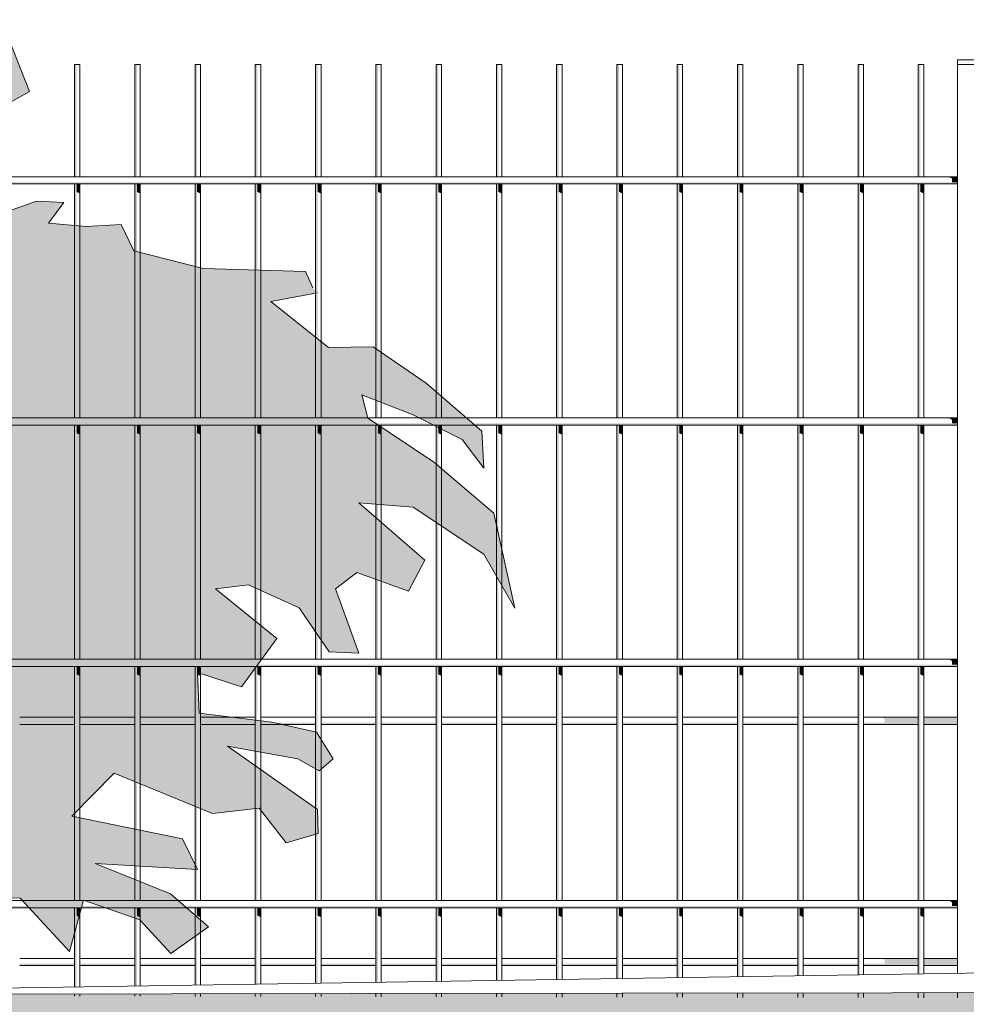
# Model space of a CAD drawing. Header units: metres. Extents: x -4 to 112, y -27 to 26.
# Tile 18 of 256: x 8.574 to 9.359, y -0.147 to 0.669. Entities that reach past the tile are written whole.
import ezdxf

# ---------------------------------------------------------------- set-up
doc = ezdxf.new("R2010")
doc.units = ezdxf.units.M
doc.header["$MEASUREMENT"] = 0
for name, color, linetype in [('40 Absturzsicherung', 7, 'Continuous'), ('60 Auffüllung gesamt', 7, 'Continuous'), ('60 Pflanzen außen', 7, 'Continuous')]:
    doc.layers.add(name, color=color, linetype=linetype)

# ---------------------------------------------------------------- blocks, each defined once
blk = doc.blocks.new('Sträucher 27[26]_1', base_point=(8.23496, -0.13948))
at = {"layer": '60 Pflanzen außen', "linetype": 'Continuous', "lineweight": 0, "true_color": 0xffffff}
blk.add_hatch(color=7, dxfattribs=at).paths.add_polyline_path([(8.49879, 0.50788), (8.52524, 0.53136), (8.56069, 0.56893), (8.52243, 0.57586), (8.58217, 0.60967), (8.5646, 0.65381), (8.47798, 0.62135), (8.46111, 0.65558), (8.38882, 0.61478), (8.40055, 0.66231), (8.32243, 0.65214), (8.31257, 0.70157), (8.33958, 0.74362), (8.29119, 0.75879), (8.28924, 0.86263), (8.24675, 0.80965), (8.2023, 0.80819), (8.1994, 0.76249), (8.14575, 0.75611), (8.11621, 0.76859), (8.05939, 0.81016), (7.99629, 0.81343), (7.93898, 0.84343), (7.93965, 0.82023), (7.85683, 0.82192), (7.82051, 0.78459), (7.8498, 0.75234), (7.87129, 0.77101), (7.87129, 0.79307), (7.89863, 0.78628), (7.88887, 0.75573), (7.9416, 0.74044), (7.90058, 0.7065), (7.91034, 0.67085), (7.91815, 0.64369), (7.97283, 0.59106), (7.97102, 0.54804), (7.93107, 0.53679), (7.91424, 0.58427), (7.87127, 0.59786), (7.81517, 0.62043), (7.72065, 0.6131), (7.70433, 0.5955), (7.64863, 0.60871), (7.59985, 0.59662), (7.56254, 0.5647), (7.56366, 0.53927), (7.61711, 0.56714), (7.58844, 0.52725), (7.53046, 0.507), (7.51242, 0.47109), (7.54663, 0.49421), (7.60698, 0.50112), (7.58672, 0.45956), (7.63005, 0.45613), (7.60022, 0.44537), (7.57631, 0.43217), (7.52989, 0.39916), (7.53776, 0.38033), (7.49837, 0.3505), (7.48487, 0.3148), (7.50906, 0.29769), (7.52425, 0.31774), (7.53269, 0.27127), (7.48655, 0.24487), (7.48936, 0.21113), (7.50511, 0.22555), (7.52649, 0.20085), (7.54095, 0.18737), (7.52379, 0.16383), (7.57319, 0.16417), (7.57994, 0.18031), (7.58841, 0.14731), (7.54505, 0.12847), (7.5096, 0.09473), (7.51832, 0.06734), (7.56939, 0.06802), (7.52704, 0.02479), (7.53942, 0.03115), (7.55798, -0.02449), (7.57655, 0.01868), (7.60328, 0.02087), (7.60412, -0.02363), (7.63, -0.01043), (7.66994, -0.05714), (7.69442, -0.05396), (7.69977, -0.04809), (7.67614, -0.01777), (7.72171, -0.00897), (7.73353, 0.0145), (7.74816, -0.03), (7.77151, -0.02658), (7.77464, -0.00799), (7.81624, -0.0481), (7.84306, -0.01791), (7.86462, -0.06963), (7.87701, -0.01583), (7.93271, 0.02378), (7.95634, 0.00079), (7.96422, -0.02367), (7.99179, -0.0178), (8.0278, -0.02807), (8.05591, -0.06418), (8.04806, 0.01545), (8.11107, -0.05253), (8.15157, -0.10389), (8.16942, -0.13733), (8.29448, -0.13618), (8.32206, -0.08287), (8.37158, -0.03691), (8.40561, -0.01796), (8.42001, -0.00227), (8.45516, 0.00027), (8.47511, -0.02616), (8.43741, -0.05305), (8.47735, -0.07555), (8.53362, -0.09072), (8.53531, -0.05844), (8.57429, -0.05915), (8.6153, -0.10329), (8.62702, -0.06086), (8.67372, -0.07704), (8.69928, -0.105), (8.73053, -0.08294), (8.69904, -0.05552), (8.63659, -0.03058), (8.72155, -0.03547), (8.70905, -0.00994), (8.61726, 0.00874), (8.65242, 0.04439), (8.73393, 0.01098), (8.77276, 0.01538), (8.79499, -0.01334), (8.82171, -0.00565), (8.82114, 0.0144), (8.74632, 0.06674), (8.80476, 0.05626), (8.82255, 0.04643), (8.83405, 0.05625), (8.82039, 0.07832), (8.78328, 0.08681), (8.72297, 0.09412), (8.72157, 0.12787), (8.75814, 0.11613), (8.7874, 0.15623), (8.73642, 0.19716), (8.76376, 0.20055), (8.80595, 0.18157), (8.83072, 0.14498), (8.85548, 0.14399), (8.83602, 0.19715), (8.8536, 0.21073), (8.89656, 0.19544), (8.91024, 0.22091), (8.85549, 0.2687), (8.90048, 0.26504), (8.95906, 0.22599), (8.98489, 0.18115), (8.96746, 0.25989), (8.91739, 0.30244), (8.86281, 0.33864), (8.85775, 0.3582), (8.90051, 0.34157), (8.94106, 0.32114), (8.95907, 0.29729), (8.95734, 0.32787), (8.9112, 0.36773), (8.86732, 0.39781), (8.83018, 0.39746), (8.78236, 0.43548), (8.82119, 0.44256), (8.81725, 0.44672), (8.81106, 0.46042), (8.7261, 0.46287), (8.66871, 0.47755), (8.65833, 0.49933), (8.62903, 0.49763), (8.59782, 0.50054), (8.61076, 0.51765), (8.58797, 0.51864), (8.55286, 0.50613)])
at = {"layer": '60 Pflanzen außen', "color": 9, "linetype": 'Continuous', "lineweight": 18}
for p, q in [((8.58217, 0.60967), (8.5646, 0.65381)), ((8.52243, 0.57586), (8.58217, 0.60967)), ((8.58797, 0.51864), (8.55286, 0.50613)), ((8.61076, 0.51765), (8.58797, 0.51864)), ((8.59782, 0.50054), (8.61076, 0.51765)), ((8.62903, 0.49763), (8.59782, 0.50054)), ((8.65833, 0.49933), (8.62903, 0.49763)), ((8.66871, 0.47755), (8.65833, 0.49933)), ((8.7261, 0.46287), (8.66871, 0.47755)), ((8.81106, 0.46042), (8.7261, 0.46287)), ((8.81725, 0.44672), (8.81106, 0.46042)), ((8.78236, 0.43548), (8.82119, 0.44256)), ((8.83018, 0.39746), (8.78236, 0.43548)), ((8.86732, 0.39781), (8.83018, 0.39746)), ((8.9112, 0.36773), (8.86732, 0.39781)), ((8.95734, 0.32787), (8.9112, 0.36773)), ((8.86281, 0.33864), (8.85775, 0.3582)), ((8.85775, 0.3582), (8.90051, 0.34157)), ((8.91739, 0.30244), (8.86281, 0.33864)), ((8.90051, 0.34157), (8.94106, 0.32114)), ((8.95907, 0.29729), (8.95734, 0.32787)), ((8.94106, 0.32114), (8.95907, 0.29729)), ((8.96746, 0.25989), (8.91739, 0.30244)), ((8.91024, 0.22091), (8.85549, 0.2687)), ((8.85549, 0.2687), (8.90048, 0.26504)), ((8.90048, 0.26504), (8.95906, 0.22599)), ((8.98489, 0.18115), (8.96746, 0.25989)), ((8.89656, 0.19544), (8.91024, 0.22091)), ((8.95906, 0.22599), (8.98489, 0.18115)), ((8.83602, 0.19715), (8.8536, 0.21073)), ((8.8536, 0.21073), (8.89656, 0.19544)), ((8.73642, 0.19716), (8.76376, 0.20055)), ((8.7874, 0.15623), (8.73642, 0.19716)), ((8.76376, 0.20055), (8.80595, 0.18157)), ((8.85548, 0.14399), (8.83602, 0.19715)), ((8.80595, 0.18157), (8.83072, 0.14498)), ((8.75814, 0.11613), (8.7874, 0.15623)), ((8.83072, 0.14498), (8.85548, 0.14399)), ((8.72297, 0.09412), (8.72157, 0.12787)), ((8.72157, 0.12787), (8.75814, 0.11613)), ((8.78328, 0.08681), (8.72297, 0.09412)), ((8.82039, 0.07832), (8.78328, 0.08681)), ((8.83405, 0.05625), (8.82039, 0.07832)), ((8.82114, 0.0144), (8.74632, 0.06674)), ((8.74632, 0.06674), (8.80476, 0.05626)), ((8.80476, 0.05626), (8.82255, 0.04643)), ((8.82255, 0.04643), (8.83405, 0.05625)), ((8.61726, 0.00874), (8.65242, 0.04439)), ((8.65242, 0.04439), (8.73393, 0.01098)), ((8.70905, -0.00994), (8.61726, 0.00874)), ((8.73393, 0.01098), (8.77276, 0.01538)), ((8.77276, 0.01538), (8.79499, -0.01334)), ((8.82171, -0.00565), (8.82114, 0.0144)), ((8.79499, -0.01334), (8.82171, -0.00565)), ((8.72155, -0.03547), (8.70905, -0.00994)), ((8.69904, -0.05552), (8.63659, -0.03058)), ((8.63659, -0.03058), (8.72155, -0.03547)), ((8.73053, -0.08294), (8.69904, -0.05552)), ((8.53531, -0.05844), (8.57429, -0.05915)), ((8.57429, -0.05915), (8.6153, -0.10329)), ((8.6153, -0.10329), (8.62702, -0.06086)), ((8.62702, -0.06086), (8.67372, -0.07704)), ((8.67372, -0.07704), (8.69928, -0.105)), ((8.69928, -0.105), (8.73053, -0.08294))]:
    blk.add_line(p, q, dxfattribs=at)

msp = doc.modelspace()

# ---------------------------------------------------------------- hatches: boundary and pattern name
at = {"layer": '40 Absturzsicherung', "linetype": 'Continuous', "lineweight": 0, "true_color": 0x000000}
for points in [[(8.61949, 0.53891), (8.62122, 0.53891), (8.62122, 0.63191), (8.61949, 0.63191)], [(8.66949, 0.53891), (8.67122, 0.53891), (8.67122, 0.63191), (8.66949, 0.63191)], [(8.71949, 0.53891), (8.72122, 0.53891), (8.72122, 0.63191), (8.71949, 0.63191)], [(8.77122, 0.63191), (8.76949, 0.63191), (8.76949, 0.53891), (8.77122, 0.53891)], [(8.82122, 0.63191), (8.81949, 0.63191), (8.81949, 0.53891), (8.82122, 0.53891)], [(8.86949, 0.53891), (8.87122, 0.53891), (8.87122, 0.63191), (8.86949, 0.63191)], [(8.92122, 0.63191), (8.91949, 0.63191), (8.91949, 0.53891), (8.92122, 0.53891)], [(8.96949, 0.53891), (8.97122, 0.53891), (8.97122, 0.63191), (8.96949, 0.63191)], [(9.01949, 0.53891), (9.02122, 0.53891), (9.02122, 0.63191), (9.01949, 0.63191)], [(9.07122, 0.63191), (9.06949, 0.63191), (9.06949, 0.53891), (9.07122, 0.53891)], [(9.11949, 0.63191), (9.11949, 0.53891), (9.12122, 0.53891), (9.12122, 0.63191)], [(9.16949, 0.53891), (9.17122, 0.53891), (9.17122, 0.63191), (9.16949, 0.63191)], [(9.22122, 0.63191), (9.21949, 0.63191), (9.21949, 0.53891), (9.22122, 0.53891)], [(9.26949, 0.53891), (9.27122, 0.53891), (9.27122, 0.63191), (9.26949, 0.63191)], [(9.31949, 0.53891), (9.32122, 0.53891), (9.32122, 0.63191), (9.31949, 0.63191)], [(9.34744, 0.53741), (9.35199, 0.53741), (9.35199, 0.53891), (9.34484, 0.53891)], [(7.86734, 0.53441), (7.86734, 0.53291), (9.35199, 0.53291), (9.35199, 0.53441)], [(8.61949, 0.33891), (8.62122, 0.33891), (8.62122, 0.53291), (8.61949, 0.53291)], [(8.62122, 0.52632), (8.62401, 0.52504), (8.62401, 0.53291), (8.62122, 0.53291)], [(8.66949, 0.33891), (8.67122, 0.33891), (8.67122, 0.53291), (8.66949, 0.53291)], [(8.67401, 0.53291), (8.67122, 0.53291), (8.67122, 0.52632), (8.67401, 0.52504)], [(8.71949, 0.33891), (8.72122, 0.33891), (8.72122, 0.53291), (8.71949, 0.53291)], [(8.72122, 0.52632), (8.72401, 0.52504), (8.72401, 0.53291), (8.72122, 0.53291)], [(8.76949, 0.33891), (8.77122, 0.33891), (8.77122, 0.53291), (8.76949, 0.53291)], [(8.77122, 0.53291), (8.77122, 0.52632), (8.77401, 0.52504), (8.77401, 0.53291)], [(8.81949, 0.33891), (8.82122, 0.33891), (8.82122, 0.53291), (8.81949, 0.53291)], [(8.82122, 0.52632), (8.82401, 0.52504), (8.82401, 0.53291), (8.82122, 0.53291)], [(8.86949, 0.33891), (8.87122, 0.33891), (8.87122, 0.53291), (8.86949, 0.53291)], [(8.87122, 0.52632), (8.87401, 0.52504), (8.87401, 0.53291), (8.87122, 0.53291)], [(8.91949, 0.33891), (8.92122, 0.33891), (8.92122, 0.53291), (8.91949, 0.53291)], [(8.92122, 0.53291), (8.92122, 0.52632), (8.92401, 0.52504), (8.92401, 0.53291)], [(8.96949, 0.33891), (8.97122, 0.33891), (8.97122, 0.53291), (8.96949, 0.53291)], [(8.97122, 0.53291), (8.97122, 0.52632), (8.97401, 0.52504), (8.97401, 0.53291)], [(9.02122, 0.53291), (9.01949, 0.53291), (9.01949, 0.33891), (9.02122, 0.33891)], [(9.02122, 0.52632), (9.02401, 0.52504), (9.02401, 0.53291), (9.02122, 0.53291)], [(9.06949, 0.33891), (9.07122, 0.33891), (9.07122, 0.53291), (9.06949, 0.53291)], [(9.07122, 0.52632), (9.07401, 0.52504), (9.07401, 0.53291), (9.07122, 0.53291)], [(9.12122, 0.53291), (9.11949, 0.53291), (9.11949, 0.33891), (9.12122, 0.33891)], [(9.12401, 0.53291), (9.12122, 0.53291), (9.12122, 0.52632), (9.12401, 0.52504)], [(9.16949, 0.53291), (9.16949, 0.33891), (9.17122, 0.33891), (9.17122, 0.53291)], [(9.17122, 0.52632), (9.17401, 0.52504), (9.17401, 0.53291), (9.17122, 0.53291)], [(9.21949, 0.33891), (9.22122, 0.33891), (9.22122, 0.53291), (9.21949, 0.53291)], [(9.22122, 0.52632), (9.22401, 0.52504), (9.22401, 0.53291), (9.22122, 0.53291)], [(9.26949, 0.33891), (9.27122, 0.33891), (9.27122, 0.53291), (9.26949, 0.53291)], [(9.27122, 0.53291), (9.27122, 0.52632), (9.27401, 0.52504), (9.27401, 0.53291)], [(9.31949, 0.33891), (9.32122, 0.33891), (9.32122, 0.53291), (9.31949, 0.53291)], [(9.32401, 0.53291), (9.32122, 0.53291), (9.32122, 0.52632), (9.32401, 0.52504)], [(9.35199, 0.53741), (9.34744, 0.53741), (9.34744, 0.53441), (9.35199, 0.53441)], [(9.34744, 0.33741), (9.35199, 0.33741), (9.35199, 0.33891), (9.34484, 0.33891)], [(9.35199, 0.33741), (9.34744, 0.33741), (9.34744, 0.33441), (9.35199, 0.33441)], [(7.86734, 0.33441), (7.86734, 0.33291), (9.35199, 0.33291), (9.35199, 0.33441)], [(8.61949, 0.13891), (8.62122, 0.13891), (8.62122, 0.33291), (8.61949, 0.33291)], [(8.62122, 0.33291), (8.62122, 0.32632), (8.62401, 0.32504), (8.62401, 0.33291)], [(8.66949, 0.13891), (8.67122, 0.13891), (8.67122, 0.33291), (8.66949, 0.33291)], [(8.67401, 0.33291), (8.67122, 0.33291), (8.67122, 0.32632), (8.67401, 0.32504)], [(8.72122, 0.33291), (8.71949, 0.33291), (8.71949, 0.13891), (8.72122, 0.13891)], [(8.72122, 0.32632), (8.72401, 0.32504), (8.72401, 0.33291), (8.72122, 0.33291)], [(8.77122, 0.33291), (8.76949, 0.33291), (8.76949, 0.13891), (8.77122, 0.13891)], [(8.77122, 0.33291), (8.77122, 0.32632), (8.77401, 0.32504), (8.77401, 0.33291)], [(8.82122, 0.33291), (8.81949, 0.33291), (8.81949, 0.13891), (8.82122, 0.13891)], [(8.82122, 0.33291), (8.82122, 0.32632), (8.82401, 0.32504), (8.82401, 0.33291)], [(8.87122, 0.33291), (8.86949, 0.33291), (8.86949, 0.13891), (8.87122, 0.13891)], [(8.87122, 0.32632), (8.87401, 0.32504), (8.87401, 0.33291), (8.87122, 0.33291)], [(8.92122, 0.33291), (8.91949, 0.33291), (8.91949, 0.13891), (8.92122, 0.13891)], [(8.92122, 0.33291), (8.92122, 0.32632), (8.92401, 0.32504), (8.92401, 0.33291)], [(8.97122, 0.33291), (8.96949, 0.33291), (8.96949, 0.13891), (8.97122, 0.13891)], [(8.97122, 0.33291), (8.97122, 0.32632), (8.97401, 0.32504), (8.97401, 0.33291)], [(9.01949, 0.13891), (9.02122, 0.13891), (9.02122, 0.33291), (9.01949, 0.33291)], [(9.02122, 0.32632), (9.02401, 0.32504), (9.02401, 0.33291), (9.02122, 0.33291)], [(9.07122, 0.33291), (9.06949, 0.33291), (9.06949, 0.13891), (9.07122, 0.13891)], [(9.07122, 0.32632), (9.07401, 0.32504), (9.07401, 0.33291), (9.07122, 0.33291)], [(9.12122, 0.33291), (9.11949, 0.33291), (9.11949, 0.13891), (9.12122, 0.13891)], [(9.12122, 0.33291), (9.12122, 0.32632), (9.12401, 0.32504), (9.12401, 0.33291)], [(9.17122, 0.33291), (9.16949, 0.33291), (9.16949, 0.13891), (9.17122, 0.13891)], [(9.17122, 0.32632), (9.17401, 0.32504), (9.17401, 0.33291), (9.17122, 0.33291)], [(9.21949, 0.13891), (9.22122, 0.13891), (9.22122, 0.33291), (9.21949, 0.33291)], [(9.22122, 0.32632), (9.22401, 0.32504), (9.22401, 0.33291), (9.22122, 0.33291)], [(9.27122, 0.33291), (9.26949, 0.33291), (9.26949, 0.13891), (9.27122, 0.13891)], [(9.27122, 0.33291), (9.27122, 0.32632), (9.27401, 0.32504), (9.27401, 0.33291)], [(9.32122, 0.33291), (9.31949, 0.33291), (9.31949, 0.13891), (9.32122, 0.13891)], [(9.32401, 0.33291), (9.32122, 0.33291), (9.32122, 0.32632), (9.32401, 0.32504)], [(9.34744, 0.13741), (9.35199, 0.13741), (9.35199, 0.13891), (9.34484, 0.13891)], [(7.86734, 0.13441), (7.86734, 0.13291), (9.35199, 0.13291), (9.35199, 0.13441)], [(8.61949, -0.06109), (8.62122, -0.06109), (8.62122, 0.13291), (8.61949, 0.13291)], [(8.62122, 0.12632), (8.62401, 0.12504), (8.62401, 0.13291), (8.62122, 0.13291)], [(8.66949, -0.06109), (8.67122, -0.06109), (8.67122, 0.13291), (8.66949, 0.13291)], [(8.67122, 0.12632), (8.67401, 0.12504), (8.67401, 0.13291), (8.67122, 0.13291)], [(8.71949, -0.06109), (8.72122, -0.06109), (8.72122, 0.13291), (8.71949, 0.13291)], [(8.72122, 0.12632), (8.72401, 0.12504), (8.72401, 0.13291), (8.72122, 0.13291)], [(8.76949, -0.06109), (8.77122, -0.06109), (8.77122, 0.13291), (8.76949, 0.13291)], [(8.77122, 0.13291), (8.77122, 0.12632), (8.77401, 0.12504), (8.77401, 0.13291)], [(8.81949, 0.13291), (8.81949, -0.06109), (8.82122, -0.06109), (8.82122, 0.13291)], [(8.82122, 0.13291), (8.82122, 0.12632), (8.82401, 0.12504), (8.82401, 0.13291)], [(8.87122, 0.13291), (8.86949, 0.13291), (8.86949, -0.06109), (8.87122, -0.06109)], [(8.87122, 0.12632), (8.87401, 0.12504), (8.87401, 0.13291), (8.87122, 0.13291)], [(8.91949, -0.06109), (8.92122, -0.06109), (8.92122, 0.13291), (8.91949, 0.13291)], [(8.92122, 0.13291), (8.92122, 0.12632), (8.92401, 0.12504), (8.92401, 0.13291)], [(8.96949, -0.06109), (8.97122, -0.06109), (8.97122, 0.13291), (8.96949, 0.13291)], [(8.97122, 0.13291), (8.97122, 0.12632), (8.97401, 0.12504), (8.97401, 0.13291)], [(9.01949, -0.06109), (9.02122, -0.06109), (9.02122, 0.13291), (9.01949, 0.13291)], [(9.02122, 0.12632), (9.02401, 0.12504), (9.02401, 0.13291), (9.02122, 0.13291)], [(9.06949, -0.06109), (9.07122, -0.06109), (9.07122, 0.13291), (9.06949, 0.13291)], [(9.07122, 0.12632), (9.07401, 0.12504), (9.07401, 0.13291), (9.07122, 0.13291)], [(9.11949, -0.06109), (9.12122, -0.06109), (9.12122, 0.13291), (9.11949, 0.13291)], [(9.12401, 0.13291), (9.12122, 0.13291), (9.12122, 0.12632), (9.12401, 0.12504)], [(9.17122, 0.13291), (9.16949, 0.13291), (9.16949, -0.06109), (9.17122, -0.06109)], [(9.17122, 0.12632), (9.17401, 0.12504), (9.17401, 0.13291), (9.17122, 0.13291)], [(9.21949, -0.06109), (9.22122, -0.06109), (9.22122, 0.13291), (9.21949, 0.13291)], [(9.22122, 0.12632), (9.22401, 0.12504), (9.22401, 0.13291), (9.22122, 0.13291)], [(9.26949, -0.06109), (9.27122, -0.06109), (9.27122, 0.13291), (9.26949, 0.13291)], [(9.27122, 0.13291), (9.27122, 0.12632), (9.27401, 0.12504), (9.27401, 0.13291)], [(9.31949, -0.06109), (9.32122, -0.06109), (9.32122, 0.13291), (9.31949, 0.13291)], [(9.32401, 0.13291), (9.32122, 0.13291), (9.32122, 0.12632), (9.32401, 0.12504)], [(9.35199, 0.13741), (9.34744, 0.13741), (9.34744, 0.13441), (9.35199, 0.13441)], [(9.28897, 0.09089), (9.29157, 0.08939), (9.31949, 0.08939), (9.31949, 0.09089)], [(9.32401, 0.08939), (9.35198, 0.08939), (9.35198, 0.09089), (9.32401, 0.09089)], [(8.57401, 0.08639), (8.57401, 0.08489), (8.61949, 0.08489), (8.61949, 0.08639)], [(8.66949, 0.08639), (8.62401, 0.08639), (8.62401, 0.08489), (8.66949, 0.08489)], [(8.71949, 0.08639), (8.67401, 0.08639), (8.67401, 0.08489), (8.71949, 0.08489)], [(8.72401, 0.08489), (8.76949, 0.08489), (8.76949, 0.08639), (8.72401, 0.08639)], [(8.77401, 0.08489), (8.81949, 0.08489), (8.81949, 0.08639), (8.77401, 0.08639)], [(8.82401, 0.08489), (8.86949, 0.08489), (8.86949, 0.08639), (8.82401, 0.08639)], [(8.87401, 0.08489), (8.91949, 0.08489), (8.91949, 0.08639), (8.87401, 0.08639)], [(8.96949, 0.08639), (8.92401, 0.08639), (8.92401, 0.08489), (8.96949, 0.08489)], [(8.97401, 0.08639), (8.97401, 0.08489), (9.01949, 0.08489), (9.01949, 0.08639)], [(9.02401, 0.08489), (9.06949, 0.08489), (9.06949, 0.08639), (9.02401, 0.08639)], [(9.07401, 0.08639), (9.07401, 0.08489), (9.11949, 0.08489), (9.11949, 0.08639)], [(9.12401, 0.08639), (9.12401, 0.08489), (9.16949, 0.08489), (9.16949, 0.08639)], [(9.17401, 0.08639), (9.17401, 0.08489), (9.21949, 0.08489), (9.21949, 0.08639)], [(9.22401, 0.08489), (9.26949, 0.08489), (9.26949, 0.08639), (9.22401, 0.08639)], [(9.27401, 0.08639), (9.27401, 0.08489), (9.31949, 0.08489), (9.31949, 0.08639)], [(9.31949, 0.08939), (9.29157, 0.08939), (9.29157, 0.08639), (9.31949, 0.08639)], [(9.32401, 0.08639), (9.35198, 0.08639), (9.35198, 0.08939), (9.32401, 0.08939)], [(9.35198, 0.08639), (9.32401, 0.08639), (9.32401, 0.08489), (9.35198, 0.08489)], [(9.34744, -0.06259), (9.35199, -0.06259), (9.35199, -0.06109), (9.34484, -0.06109)], [(9.35199, -0.06259), (9.34744, -0.06259), (9.34744, -0.06559), (9.35199, -0.06559)], [(7.86734, -0.06559), (7.86734, -0.06709), (9.35199, -0.06709), (9.35199, -0.06559)], [(8.62122, -0.06709), (8.61949, -0.06709), (8.61949, -0.13272), (8.62122, -0.13269)], [(8.62122, -0.07368), (8.62401, -0.07496), (8.62401, -0.06709), (8.62122, -0.06709)], [(8.67122, -0.06709), (8.66949, -0.06709), (8.66949, -0.13194), (8.67122, -0.13192)], [(8.67401, -0.06709), (8.67122, -0.06709), (8.67122, -0.07368), (8.67401, -0.07496)], [(8.71949, -0.13117), (8.72122, -0.13114), (8.72122, -0.06709), (8.71949, -0.06709)], [(8.72122, -0.07368), (8.72401, -0.07496), (8.72401, -0.06709), (8.72122, -0.06709)], [(8.76949, -0.13039), (8.77122, -0.13037), (8.77122, -0.06709), (8.76949, -0.06709)], [(8.77122, -0.06709), (8.77122, -0.07368), (8.77401, -0.07496), (8.77401, -0.06709)], [(8.82122, -0.06709), (8.81949, -0.06709), (8.81949, -0.12962), (8.82122, -0.12959)], [(8.82122, -0.07368), (8.82401, -0.07496), (8.82401, -0.06709), (8.82122, -0.06709)], [(8.86949, -0.12884), (8.87122, -0.12882), (8.87122, -0.06709), (8.86949, -0.06709)], [(8.87122, -0.07368), (8.87401, -0.07496), (8.87401, -0.06709), (8.87122, -0.06709)], [(8.91949, -0.12807), (8.92122, -0.12804), (8.92122, -0.06709), (8.91949, -0.06709)], [(8.92122, -0.06709), (8.92122, -0.07368), (8.92401, -0.07496), (8.92401, -0.06709)], [(8.96949, -0.12729), (8.97122, -0.12727), (8.97122, -0.06709), (8.96949, -0.06709)], [(8.97122, -0.06709), (8.97122, -0.07368), (8.97401, -0.07496), (8.97401, -0.06709)], [(9.02122, -0.06709), (9.01949, -0.06709), (9.01949, -0.12652), (9.02122, -0.12649)], [(9.02122, -0.07368), (9.02401, -0.07496), (9.02401, -0.06709), (9.02122, -0.06709)], [(9.06949, -0.12574), (9.07122, -0.12572), (9.07122, -0.06709), (9.06949, -0.06709)], [(9.07401, -0.06709), (9.07122, -0.06709), (9.07122, -0.07368), (9.07401, -0.07496)], [(9.12122, -0.06709), (9.11949, -0.06709), (9.11949, -0.12497), (9.12122, -0.12494)], [(9.12122, -0.06709), (9.12122, -0.07368), (9.12401, -0.07496), (9.12401, -0.06709)], [(9.17122, -0.06709), (9.16949, -0.06709), (9.16949, -0.12419), (9.17122, -0.12417)], [(9.17122, -0.07368), (9.17401, -0.07496), (9.17401, -0.06709), (9.17122, -0.06709)], [(9.22122, -0.06709), (9.21949, -0.06709), (9.21949, -0.12342), (9.22122, -0.12339)], [(9.22122, -0.07368), (9.22401, -0.07496), (9.22401, -0.06709), (9.22122, -0.06709)], [(9.26949, -0.12264), (9.27122, -0.12262), (9.27122, -0.06709), (9.26949, -0.06709)], [(9.27122, -0.06709), (9.27122, -0.07368), (9.27401, -0.07496), (9.27401, -0.06709)], [(9.31949, -0.12187), (9.32122, -0.12184), (9.32122, -0.06709), (9.31949, -0.06709)], [(9.32401, -0.06709), (9.32122, -0.06709), (9.32122, -0.07368), (9.32401, -0.07496)], [(8.57401, -0.11361), (8.57401, -0.11511), (8.61949, -0.11511), (8.61949, -0.11361)], [(8.66949, -0.11361), (8.62401, -0.11361), (8.62401, -0.11511), (8.66949, -0.11511)], [(8.67401, -0.11511), (8.71949, -0.11511), (8.71949, -0.11361), (8.67401, -0.11361)], [(8.72401, -0.11361), (8.72401, -0.11511), (8.76949, -0.11511), (8.76949, -0.11361)], [(8.77401, -0.11511), (8.81949, -0.11511), (8.81949, -0.11361), (8.77401, -0.11361)], [(8.82401, -0.11361), (8.82401, -0.11511), (8.86949, -0.11511), (8.86949, -0.11361)], [(8.87401, -0.11361), (8.87401, -0.11511), (8.91949, -0.11511), (8.91949, -0.11361)], [(8.92401, -0.11511), (8.96949, -0.11511), (8.96949, -0.11361), (8.92401, -0.11361)], [(8.97401, -0.11511), (9.01949, -0.11511), (9.01949, -0.11361), (8.97401, -0.11361)], [(9.02401, -0.11511), (9.06949, -0.11511), (9.06949, -0.11361), (9.02401, -0.11361)], [(9.07401, -0.11361), (9.07401, -0.11511), (9.11949, -0.11511), (9.11949, -0.11361)], [(9.12401, -0.11361), (9.12401, -0.11511), (9.16949, -0.11511), (9.16949, -0.11361)], [(9.21949, -0.11361), (9.17401, -0.11361), (9.17401, -0.11511), (9.21949, -0.11511)], [(9.22401, -0.11361), (9.22401, -0.11511), (9.26949, -0.11511), (9.26949, -0.11361)], [(9.31949, -0.11361), (9.27401, -0.11361), (9.27401, -0.11511), (9.31949, -0.11511)], [(9.29157, -0.11061), (9.31949, -0.11061), (9.31949, -0.10911), (9.28897, -0.10911)], [(9.31949, -0.11061), (9.29157, -0.11061), (9.29157, -0.11361), (9.31949, -0.11361)], [(9.35198, -0.10911), (9.32401, -0.10911), (9.32401, -0.11061), (9.35198, -0.11061)], [(9.35198, -0.11061), (9.32401, -0.11061), (9.32401, -0.11361), (9.35198, -0.11361)], [(9.32401, -0.11361), (9.32401, -0.11511), (9.35198, -0.11511), (9.35198, -0.11361)]]:
    msp.add_hatch(color=18, dxfattribs=at).paths.add_polyline_path(points)
at = {"layer": '60 Auffüllung gesamt', "linetype": 'Continuous', "lineweight": 18, "true_color": 0xffa8a8}
h = msp.add_hatch(dxfattribs=at)
h.set_pattern_fill('Boden__gewachsen_0001', color=21, style=0, pattern_type=2)
h.set_pattern_definition([(45, (27236.1321, 0), (-0.2121320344, 0.2121320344), []), (45, (27236.0614, 0.0707), (-0.424264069, 0.424264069), []), (45, (27235.9907, 0.1414), (-0.424264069, 0.424264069), []), (135, (27235.91996, 0.21213), (0.07071067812, 0.07071067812), [0.3, -0.3])])
h.paths.add_polyline_path([(2.34191, -0.28443), (2.34191, -0.69298), (2.50699, -0.69397), (2.8673, -0.69598), (3.22984, -0.69785), (3.59551, -0.69959), (3.96526, -0.70119), (4.34006, -0.70267), (4.72095, -0.70401), (5.109, -0.70522), (5.50536, -0.70631), (5.8833, -0.70718), (6.08957, -0.71109), (6.5115, -0.71889), (6.94642, -0.72675), (7.39596, -0.73467), (7.86193, -0.7427), (8.34634, -0.75085), (8.85141, -0.75915), (9.79483, -0.799), (10.31962, -0.83367), (10.86074, -0.86989), (11.41735, -0.90764), (11.98843, -0.94687), (12.57277, -0.98753), (13.16896, -1.02956), (13.77538, -1.07286), (14.08032, -1.09492), (16.99845, -1.1819), (17.6135, -1.17264), (18.21591, -1.16346), (18.81778, -1.15417), (19.41809, -1.1448), (20.95704, -1.17045), (21.52626, -1.15977), (22.0974, -1.14918), (22.6698, -1.13868), (23.2428, -1.12828), (23.81575, -1.11801), (24.57362, -1.12083), (24.8549, -1.11575), (45.28385, -1.36547), (46.73623, -1.22914), (65.44508, -1.26604), (67.19273, -1.40584), (86.26508, -1.36627), (87.18556, -1.35899), (107.22126, -1.3255), (108.21428, -1.33315), (111.99321, -1.36852), (111.99321, -0.85613), (107.38256, -0.19263), (87.47727, -0.19196), (85.50247, -0.19128), (83.73247, -0.17598), (66.21256, -0.17421), (48.21391, -0.17346), (46.61319, -0.19028), (44.43539, -0.18985), (42.08771, -0.1735), (23.33036, -0.16849), (23.07278, -0.16833), (22.55454, -0.16786), (22.0353, -0.16723), (21.51662, -0.16646), (21.00003, -0.16555), (20.48703, -0.1645), (19.97905, -0.16332), (19.47746, -0.16202), (18.98354, -0.16059), (18.48859, -0.15901), (17.18371, -0.15255), (17.16756, -0.15353), (16.94295, -0.15251), (16.50516, -0.15038), (16.08241, -0.1482), (15.67513, -0.14597), (15.28364, -0.14369), (14.90819, -0.14139), (14.63348, -0.13993), (14.32815, -0.13855), (14.02472, -0.13731), (13.72259, -0.13618), (13.42121, -0.13517), (13.27012, -0.13472), (12.96566, -0.13469), (12.48988, -0.13475), (12.02115, -0.13489), (11.55835, -0.13513), (11.10038, -0.13545), (10.64624, -0.13586), (10.19497, -0.13636), (9.74566, -0.13693), (9.29742, -0.13759), (8.84942, -0.13833), (8.40082, -0.13915), (8.17522, -0.1396)])

# ---------------------------------------------------------------- linework, layer by layer
at = {"layer": '40 Absturzsicherung', "color": 7, "linetype": 'Continuous', "lineweight": 13}
for p, q in [((8.62122, 0.63191), (8.61949, 0.63191)), ((8.61949, 0.53891), (8.61949, 0.63191)), ((8.62401, 0.63191), (8.62122, 0.63191)), ((8.62401, 0.53891), (8.62401, 0.63191)), ((8.67122, 0.63191), (8.66949, 0.63191)), ((8.66949, 0.53891), (8.66949, 0.63191)), ((8.67401, 0.63191), (8.67122, 0.63191)), ((8.67401, 0.53891), (8.67401, 0.63191)), ((8.72122, 0.63191), (8.71949, 0.63191)), ((8.71949, 0.53891), (8.71949, 0.63191)), ((8.72401, 0.63191), (8.72122, 0.63191)), ((8.72401, 0.53891), (8.72401, 0.63191)), ((8.77122, 0.63191), (8.76949, 0.63191)), ((8.76949, 0.53891), (8.76949, 0.63191)), ((8.77401, 0.63191), (8.77122, 0.63191)), ((8.77401, 0.53891), (8.77401, 0.63191)), ((8.82122, 0.63191), (8.81949, 0.63191)), ((8.81949, 0.53891), (8.81949, 0.63191)), ((8.82401, 0.63191), (8.82122, 0.63191)), ((8.82401, 0.53891), (8.82401, 0.63191)), ((8.87122, 0.63191), (8.86949, 0.63191)), ((8.86949, 0.53891), (8.86949, 0.63191)), ((8.87401, 0.63191), (8.87122, 0.63191)), ((8.87401, 0.53891), (8.87401, 0.63191)), ((8.92122, 0.63191), (8.91949, 0.63191)), ((8.91949, 0.53891), (8.91949, 0.63191)), ((8.92401, 0.63191), (8.92122, 0.63191)), ((8.92401, 0.53891), (8.92401, 0.63191)), ((8.97122, 0.63191), (8.96949, 0.63191)), ((8.96949, 0.53891), (8.96949, 0.63191)), ((8.97401, 0.63191), (8.97122, 0.63191)), ((8.97401, 0.53891), (8.97401, 0.63191)), ((9.02122, 0.63191), (9.01949, 0.63191)), ((9.01949, 0.53891), (9.01949, 0.63191)), ((9.02401, 0.63191), (9.02122, 0.63191)), ((9.02401, 0.53891), (9.02401, 0.63191)), ((9.07122, 0.63191), (9.06949, 0.63191)), ((9.06949, 0.53891), (9.06949, 0.63191)), ((9.07401, 0.63191), (9.07122, 0.63191)), ((9.07401, 0.53891), (9.07401, 0.63191)), ((9.12122, 0.63191), (9.11949, 0.63191)), ((9.11949, 0.53891), (9.11949, 0.63191)), ((9.12401, 0.63191), (9.12122, 0.63191)), ((9.12401, 0.53891), (9.12401, 0.63191)), ((9.17122, 0.63191), (9.16949, 0.63191)), ((9.16949, 0.53891), (9.16949, 0.63191)), ((9.17401, 0.63191), (9.17122, 0.63191)), ((9.17401, 0.53891), (9.17401, 0.63191)), ((9.22122, 0.63191), (9.21949, 0.63191)), ((9.21949, 0.53891), (9.21949, 0.63191)), ((9.22401, 0.63191), (9.22122, 0.63191)), ((9.22401, 0.53891), (9.22401, 0.63191)), ((9.27122, 0.63191), (9.26949, 0.63191)), ((9.26949, 0.53891), (9.26949, 0.63191)), ((9.27401, 0.63191), (9.27122, 0.63191)), ((9.27401, 0.53891), (9.27401, 0.63191)), ((9.32122, 0.63191), (9.31949, 0.63191)), ((9.31949, 0.53891), (9.31949, 0.63191)), ((9.32401, 0.63191), (9.32122, 0.63191)), ((9.32401, 0.53891), (9.32401, 0.63191)), ((9.39199, 0.63591), (9.35199, 0.63591)), ((9.35199, 0.63191), (9.35199, 0.63591)), ((9.39199, 0.63191), (9.35199, 0.63191)), ((9.35199, -0.12137), (9.35199, 0.63191)), ((9.35199, 0.53891), (7.86734, 0.53891)), ((9.35199, 0.53291), (7.86734, 0.53291)), ((8.61949, 0.33891), (8.61949, 0.53291)), ((8.62401, 0.33891), (8.62401, 0.53291)), ((8.66949, 0.33891), (8.66949, 0.53291)), ((8.67401, 0.33891), (8.67401, 0.53291)), ((8.71949, 0.33891), (8.71949, 0.53291)), ((8.72401, 0.33891), (8.72401, 0.53291)), ((8.76949, 0.33891), (8.76949, 0.53291)), ((8.77401, 0.33891), (8.77401, 0.53291)), ((8.81949, 0.33891), (8.81949, 0.53291)), ((8.82401, 0.33891), (8.82401, 0.53291)), ((8.86949, 0.33891), (8.86949, 0.53291)), ((8.87401, 0.33891), (8.87401, 0.53291)), ((8.91949, 0.33891), (8.91949, 0.53291)), ((8.92401, 0.33891), (8.92401, 0.53291)), ((8.96949, 0.33891), (8.96949, 0.53291)), ((8.97401, 0.33891), (8.97401, 0.53291)), ((9.01949, 0.33891), (9.01949, 0.53291)), ((9.02401, 0.33891), (9.02401, 0.53291)), ((9.06949, 0.33891), (9.06949, 0.53291)), ((9.07401, 0.33891), (9.07401, 0.53291)), ((9.11949, 0.33891), (9.11949, 0.53291)), ((9.12401, 0.33891), (9.12401, 0.53291)), ((9.16949, 0.33891), (9.16949, 0.53291)), ((9.17401, 0.33891), (9.17401, 0.53291)), ((9.21949, 0.33891), (9.21949, 0.53291)), ((9.22401, 0.33891), (9.22401, 0.53291)), ((9.26949, 0.33891), (9.26949, 0.53291)), ((9.27401, 0.33891), (9.27401, 0.53291)), ((9.31949, 0.33891), (9.31949, 0.53291)), ((9.32401, 0.33891), (9.32401, 0.53291)), ((9.35199, 0.33891), (7.86734, 0.33891)), ((9.35199, 0.33291), (7.86734, 0.33291)), ((8.61949, 0.13891), (8.61949, 0.33291)), ((8.62401, 0.13891), (8.62401, 0.33291)), ((8.66949, 0.13891), (8.66949, 0.33291)), ((8.67401, 0.13891), (8.67401, 0.33291)), ((8.71949, 0.13891), (8.71949, 0.33291)), ((8.72401, 0.13891), (8.72401, 0.33291)), ((8.76949, 0.13891), (8.76949, 0.33291)), ((8.77401, 0.13891), (8.77401, 0.33291)), ((8.81949, 0.13891), (8.81949, 0.33291)), ((8.82401, 0.13891), (8.82401, 0.33291)), ((8.86949, 0.13891), (8.86949, 0.33291)), ((8.87401, 0.13891), (8.87401, 0.33291)), ((8.91949, 0.13891), (8.91949, 0.33291)), ((8.92401, 0.13891), (8.92401, 0.33291)), ((8.96949, 0.13891), (8.96949, 0.33291)), ((8.97401, 0.13891), (8.97401, 0.33291)), ((9.01949, 0.13891), (9.01949, 0.33291)), ((9.02401, 0.13891), (9.02401, 0.33291)), ((9.06949, 0.13891), (9.06949, 0.33291)), ((9.07401, 0.13891), (9.07401, 0.33291)), ((9.11949, 0.13891), (9.11949, 0.33291)), ((9.12401, 0.13891), (9.12401, 0.33291)), ((9.16949, 0.13891), (9.16949, 0.33291)), ((9.17401, 0.13891), (9.17401, 0.33291)), ((9.21949, 0.13891), (9.21949, 0.33291)), ((9.22401, 0.13891), (9.22401, 0.33291)), ((9.26949, 0.13891), (9.26949, 0.33291)), ((9.27401, 0.13891), (9.27401, 0.33291)), ((9.31949, 0.13891), (9.31949, 0.33291)), ((9.32401, 0.13891), (9.32401, 0.33291)), ((9.35199, 0.13891), (7.86734, 0.13891)), ((9.35199, 0.13291), (7.86734, 0.13291)), ((8.61949, -0.06109), (8.61949, 0.13291)), ((8.62401, -0.06109), (8.62401, 0.13291)), ((8.66949, -0.06109), (8.66949, 0.13291)), ((8.67401, -0.06109), (8.67401, 0.13291)), ((8.71949, -0.06109), (8.71949, 0.13291)), ((8.72401, -0.06109), (8.72401, 0.13291)), ((8.76949, -0.06109), (8.76949, 0.13291)), ((8.77401, -0.06109), (8.77401, 0.13291)), ((8.81949, -0.06109), (8.81949, 0.13291)), ((8.82401, -0.06109), (8.82401, 0.13291)), ((8.86949, -0.06109), (8.86949, 0.13291)), ((8.87401, -0.06109), (8.87401, 0.13291)), ((8.91949, -0.06109), (8.91949, 0.13291)), ((8.92401, -0.06109), (8.92401, 0.13291)), ((8.96949, -0.06109), (8.96949, 0.13291)), ((8.97401, -0.06109), (8.97401, 0.13291)), ((9.01949, -0.06109), (9.01949, 0.13291)), ((9.02401, -0.06109), (9.02401, 0.13291)), ((9.06949, -0.06109), (9.06949, 0.13291)), ((9.07401, -0.06109), (9.07401, 0.13291)), ((9.11949, -0.06109), (9.11949, 0.13291)), ((9.12401, -0.06109), (9.12401, 0.13291)), ((9.16949, -0.06109), (9.16949, 0.13291)), ((9.17401, -0.06109), (9.17401, 0.13291)), ((9.21949, -0.06109), (9.21949, 0.13291)), ((9.22401, -0.06109), (9.22401, 0.13291)), ((9.26949, -0.06109), (9.26949, 0.13291)), ((9.27401, -0.06109), (9.27401, 0.13291)), ((9.31949, -0.06109), (9.31949, 0.13291)), ((9.32401, -0.06109), (9.32401, 0.13291)), ((8.61949, 0.09089), (8.57401, 0.09089)), ((8.66949, 0.09089), (8.62401, 0.09089)), ((8.71949, 0.09089), (8.67401, 0.09089)), ((8.76949, 0.09089), (8.72401, 0.09089)), ((8.81949, 0.09089), (8.77401, 0.09089)), ((8.86949, 0.09089), (8.82401, 0.09089)), ((8.91949, 0.09089), (8.87401, 0.09089)), ((8.96949, 0.09089), (8.92401, 0.09089)), ((9.01949, 0.09089), (8.97401, 0.09089)), ((9.06949, 0.09089), (9.02401, 0.09089)), ((9.11949, 0.09089), (9.07401, 0.09089)), ((9.16949, 0.09089), (9.12401, 0.09089)), ((9.21949, 0.09089), (9.17401, 0.09089)), ((9.26949, 0.09089), (9.22401, 0.09089)), ((9.31949, 0.09089), (9.27401, 0.09089)), ((9.35198, 0.09089), (9.32401, 0.09089)), ((8.61949, 0.08489), (8.57401, 0.08489)), ((8.66949, 0.08489), (8.62401, 0.08489)), ((8.71949, 0.08489), (8.67401, 0.08489)), ((8.76949, 0.08489), (8.72401, 0.08489)), ((8.81949, 0.08489), (8.77401, 0.08489)), ((8.86949, 0.08489), (8.82401, 0.08489)), ((8.91949, 0.08489), (8.87401, 0.08489)), ((8.96949, 0.08489), (8.92401, 0.08489)), ((9.01949, 0.08489), (8.97401, 0.08489)), ((9.06949, 0.08489), (9.02401, 0.08489)), ((9.11949, 0.08489), (9.07401, 0.08489)), ((9.16949, 0.08489), (9.12401, 0.08489)), ((9.21949, 0.08489), (9.17401, 0.08489)), ((9.26949, 0.08489), (9.22401, 0.08489)), ((9.31949, 0.08489), (9.27401, 0.08489)), ((9.35198, 0.08489), (9.32401, 0.08489)), ((9.35199, -0.06109), (7.86734, -0.06109)), ((9.35199, -0.06709), (7.86734, -0.06709)), ((8.61949, -0.13272), (8.61949, -0.06709)), ((8.62401, -0.13265), (8.62401, -0.06709)), ((8.66949, -0.13194), (8.66949, -0.06709)), ((8.67401, -0.13187), (8.67401, -0.06709)), ((8.71949, -0.13117), (8.71949, -0.06709)), ((8.72401, -0.1311), (8.72401, -0.06709)), ((8.76949, -0.13039), (8.76949, -0.06709)), ((8.77401, -0.13032), (8.77401, -0.06709)), ((8.81949, -0.12962), (8.81949, -0.06709)), ((8.82401, -0.12955), (8.82401, -0.06709)), ((8.86949, -0.12884), (8.86949, -0.06709)), ((8.87401, -0.12877), (8.87401, -0.06709)), ((8.91949, -0.12807), (8.91949, -0.06709)), ((8.92401, -0.128), (8.92401, -0.06709)), ((8.96949, -0.12729), (8.96949, -0.06709)), ((8.97401, -0.12722), (8.97401, -0.06709)), ((9.01949, -0.12652), (9.01949, -0.06709)), ((9.02401, -0.12645), (9.02401, -0.06709)), ((9.06949, -0.12574), (9.06949, -0.06709)), ((9.07401, -0.12567), (9.07401, -0.06709)), ((9.11949, -0.12497), (9.11949, -0.06709)), ((9.12401, -0.1249), (9.12401, -0.06709)), ((9.16949, -0.12419), (9.16949, -0.06709)), ((9.17401, -0.12412), (9.17401, -0.06709)), ((9.21949, -0.12342), (9.21949, -0.06709)), ((9.22401, -0.12335), (9.22401, -0.06709)), ((9.26949, -0.12264), (9.26949, -0.06709)), ((9.27401, -0.12257), (9.27401, -0.06709)), ((9.31949, -0.12187), (9.31949, -0.06709)), ((9.32401, -0.1218), (9.32401, -0.06709)), ((8.61949, -0.10911), (8.57401, -0.10911)), ((8.66949, -0.10911), (8.62401, -0.10911)), ((8.71949, -0.10911), (8.67401, -0.10911)), ((8.76949, -0.10911), (8.72401, -0.10911)), ((8.81949, -0.10911), (8.77401, -0.10911)), ((8.86949, -0.10911), (8.82401, -0.10911)), ((8.91949, -0.10911), (8.87401, -0.10911)), ((8.96949, -0.10911), (8.92401, -0.10911)), ((9.01949, -0.10911), (8.97401, -0.10911)), ((9.06949, -0.10911), (9.02401, -0.10911)), ((9.11949, -0.10911), (9.07401, -0.10911)), ((9.16949, -0.10911), (9.12401, -0.10911)), ((9.21949, -0.10911), (9.17401, -0.10911)), ((9.26949, -0.10911), (9.22401, -0.10911)), ((9.31949, -0.10911), (9.27401, -0.10911)), ((9.35198, -0.10911), (9.32401, -0.10911)), ((8.61949, -0.11511), (8.57401, -0.11511)), ((8.66949, -0.11511), (8.62401, -0.11511)), ((8.71949, -0.11511), (8.67401, -0.11511)), ((8.76949, -0.11511), (8.72401, -0.11511)), ((8.81949, -0.11511), (8.77401, -0.11511)), ((8.86949, -0.11511), (8.82401, -0.11511)), ((8.91949, -0.11511), (8.87401, -0.11511)), ((8.96949, -0.11511), (8.92401, -0.11511)), ((9.01949, -0.11511), (8.97401, -0.11511)), ((9.06949, -0.11511), (9.02401, -0.11511)), ((9.11949, -0.11511), (9.07401, -0.11511)), ((9.16949, -0.11511), (9.12401, -0.11511)), ((9.21949, -0.11511), (9.17401, -0.11511)), ((9.26949, -0.11511), (9.22401, -0.11511)), ((9.31949, -0.11511), (9.27401, -0.11511)), ((9.35198, -0.11511), (9.32401, -0.11511)), ((8.61949, -0.14044), (8.61949, -0.13875)), ((8.62401, -0.14045), (8.62401, -0.13874)), ((8.66949, -0.14053), (8.66949, -0.13866)), ((8.67401, -0.14054), (8.67401, -0.13865)), ((8.71949, -0.14063), (8.71949, -0.13857)), ((8.72401, -0.14064), (8.72401, -0.13856)), ((8.76949, -0.14072), (8.76949, -0.13848)), ((8.77401, -0.14073), (8.77401, -0.13847)), ((8.81949, -0.14081), (8.81949, -0.13838)), ((8.82401, -0.14082), (8.82401, -0.13838)), ((8.86949, -0.14091), (8.86949, -0.1383)), ((8.87401, -0.14092), (8.87401, -0.13829)), ((8.91949, -0.141), (8.91949, -0.13821)), ((8.92401, -0.14101), (8.92401, -0.13821)), ((8.96949, -0.1411), (8.96949, -0.13813)), ((8.97401, -0.14111), (8.97401, -0.13812)), ((9.01949, -0.14119), (9.01949, -0.13805)), ((9.02401, -0.1412), (9.02401, -0.13804)), ((9.06949, -0.14129), (9.06949, -0.13797)), ((9.07401, -0.14129), (9.07401, -0.13796)), ((9.11949, -0.14138), (9.11949, -0.13788)), ((9.12401, -0.14139), (9.12401, -0.13788)), ((9.16949, -0.14147), (9.16949, -0.1378)), ((9.17401, -0.14148), (9.17401, -0.13779)), ((9.21949, -0.14157), (9.21949, -0.13772)), ((9.22401, -0.14158), (9.22401, -0.13771)), ((9.26949, -0.14166), (9.26949, -0.13764)), ((9.27401, -0.14167), (9.27401, -0.13763)), ((9.31949, -0.14176), (9.31949, -0.13756)), ((9.32401, -0.14176), (9.32401, -0.13755)), ((9.35199, -0.14182), (9.35199, -0.13751))]:
    msp.add_line(p, q, dxfattribs=at)
at = {"layer": '60 Auffüllung gesamt', "color": 8, "linetype": 'Continuous', "lineweight": 18}
msp.add_line((8.17522, -0.1396), (15.97067, -0.0188), dxfattribs=at)
at = {"layer": '60 Auffüllung gesamt', "color": 7, "linetype": 'Continuous', "lineweight": 18, "flags": 128}
msp.add_lwpolyline([(14.02472, -0.13731), (13.72259, -0.13618), (13.42121, -0.13517), (13.27012, -0.13472), (12.96566, -0.13469), (12.48988, -0.13475), (12.02115, -0.13489), (11.55835, -0.13513), (11.10038, -0.13545), (10.64624, -0.13586), (10.19497, -0.13636), (9.74566, -0.13693), (9.29742, -0.13759), (8.84942, -0.13833), (8.40082, -0.13915), (8.17522, -0.1396), (2.34191, -0.28443)], dxfattribs=at)

# ---------------------------------------------------------------- block references
at = {"layer": '60 Pflanzen außen', "color": 9, "linetype": 'Continuous', "lineweight": 18}
msp.add_blockref('Sträucher 27[26]_1', (8.23496, -0.13948), dxfattribs=at)

doc.saveas('drawing.dxf')
